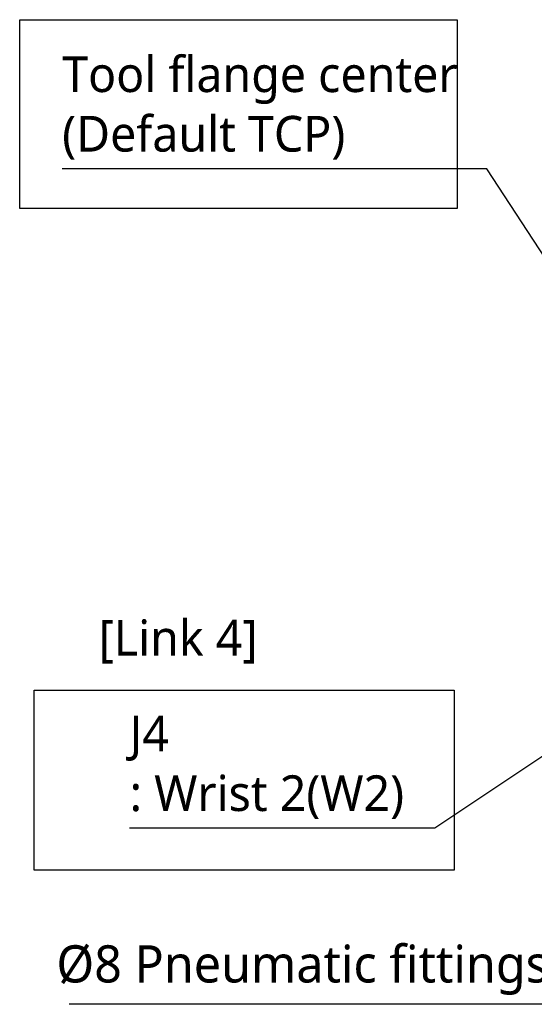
# Model space of a CAD drawing. Header units: millimetres. Extents: x 0 to 5219, y 0 to 2970.
# Tile 152 of 233: x 1462 to 1739, y 1885 to 2414. Entities that reach past the tile are written whole.
import ezdxf

# ---------------------------------------------------------------- set-up
doc = ezdxf.new("R2010")
doc.units = ezdxf.units.MM
doc.header["$LTSCALE"] = 0.2
doc.layers.add('05_Section Line', color=3, linetype='Continuous')
doc.styles.add('Rainbow-5.0 Style', font='malgunsl.ttf')
doc.dimstyles.new('Rainbow-5.0 Style', dxfattribs={"dimtxt": 4, "dimasz": 2.5, "dimexe": 1, "dimexo": 1, "dimgap": 1, "dimtad": 1, "dimdsep": 46, "dimtxsty": 'Rainbow-5.0 Style', "dimcen": 0, "dimclrd": 251, "dimclre": 251, "dimclrt": 7, "dimazin": 3, "dimtp": 0.1, "dimtm": 0.1, "dimtfac": 0.61, "dimtmove": 0, "dimatfit": 3, "dimfxl": 1, "dimlwd": -1, "dimlwe": -1, "dimarcsym": 1})

msp = doc.modelspace()

# ---------------------------------------------------------------- linework, layer by layer
at = {"layer": '05_Section Line'}
for points in [[(1462.055, 2414.095), (1697.255, 2414.095), (1697.255, 2312.638), (1462.055, 2312.638)], [(1469.859, 2053.572), (1695.774, 2053.572), (1695.774, 1956.858), (1469.859, 1956.858)]]:
    msp.add_lwpolyline(points, close=True, dxfattribs=at)

# ---------------------------------------------------------------- texts
at = {"color": 7, "style": 'Rainbow-5.0 Style'}
for s, insert, char_height, attachment_point in [('Tool flange center\\P(Default TCP)', (1484.917, 2338.919), 19.2, 7), ('[Link 4]', (1504.439, 2067.897), 19.2, 7), ('J4\\P: Wrist 2(W2)', (1521.176, 1984.397), 19.2, 7), ('%%C8 Pneumatic fittings x 1EA', (1820.008, 1889.728), 20, 9)]:
    msp.add_mtext(s, dxfattribs=dict(at, insert=insert, char_height=char_height, attachment_point=attachment_point))

# ---------------------------------------------------------------- leaders
at = {"annotation_type": 0, "has_hookline": 1, "hookline_direction": 1}
for points, text_width in [([(1775.908, 2237.896), (1713.317, 2333.919), (1700.817, 2333.919)], 210.9), ([(1888.551, 2114.857), (1685.332, 1979.397), (1672.832, 1979.397)], 146.656), ([(2008.359, 2031.346), (1837.508, 1884.728), (1825.008, 1884.728)], 331.38)]:
    msp.add_leader(points, dimstyle='Rainbow-5.0 Style', override={"dimscale": 5}, dxfattribs=dict(at, text_width=text_width))

doc.saveas('drawing.dxf')
